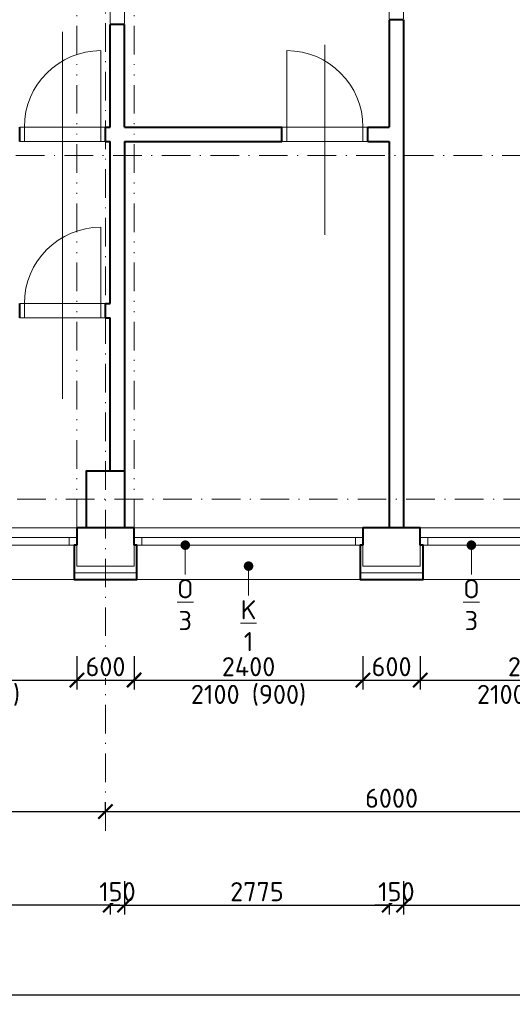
# Model space of a CAD drawing. Header units: metres. Extents: x -115250 to 1551995, y -140807 to 374743.
# Tile 135 of 205: x 96377 to 101543, y 140191 to 150506. Entities that reach past the tile are written whole.
import ezdxf
from ezdxf import colors
from ezdxf.entities.mleader import LeaderData, LeaderLine
from ezdxf.math import Vec2, Vec3

# ---------------------------------------------------------------- set-up
doc = ezdxf.new("R2010")
doc.units = ezdxf.units.M
doc.header["$LTSCALE"] = 100
doc.header["$PDMODE"] = 3
doc.header["$PDSIZE"] = 150
doc.linetypes.add('0102aČERCHOVANÁ', pattern=[5.1, 3, -1, 0.1, -1])
doc.linetypes.add('0103aDVOJČERCHOVANÁ', pattern=[6.2, 3, -1, 0.1, -1, 0.1, -1])
doc.layers.get('Defpoints').update_dxf_attribs({"lineweight": 9})
for name, color, linetype, lineweight in [('010-izolace EPS', 12, '0109IZOLACEEPS', 9), ('010-kota', 3, 'Continuous', 9), ('010-okno', 10, 'Continuous', 15), ('010-okno bublina', 12, 'Continuous', 9), ('010-tenka', 10, 'Continuous', 15), ('010-tlusta', 10, 'Continuous', 40), ('012-klempirske popis', 16, 'Continuous', 9), ('910-dvere', 7, 'Continuous', 15), ('910-osa', 8, '0102aČERCHOVANÁ', 9), ('910-tenka', 4, 'Continuous', 15), ('910-tenka nad', 4, '0103aDVOJČERCHOVANÁ', 15), ('910-tlusta', 6, 'Continuous', 40)]:
    doc.layers.add(name, color=color, linetype=linetype, lineweight=lineweight)
doc.styles.add('ISOCPEUR', font='isocpeur.ttf')
doc.linetypes.add('0109IZOLACEEPS', pattern='A,1e-05,[2,atsunami.shx,S=0.4871,R=0,X=0,Y=0],-0.9742,[2,atsunami.shx,S=0.4871,R=180,X=0,Y=0],-1e-05', length=0.97422)
doc.dimstyles.new('TSUNAMI_100', dxfattribs={"dimscale": 100, "dimtxt": 2, "dimasz": 1.5, "dimexe": 1, "dimexo": 2, "dimgap": 0.4, "dimtad": 1, "dimdec": 0, "dimrnd": 5, "dimzin": 0, "dimtxsty": 'ISOCPEUR', "dimblk1": 'ARCHTICK', "dimblk2": 'ARCHTICK', "dimsah": 1, "dimcen": 0.09, "dimdle": 1, "dimclrd": 256, "dimclre": 256, "dimclrt": 256, "dimadec": 0, "dimazin": 0, "dimtfac": 1, "dimtdec": 0, "dimtix": 1, "dimtmove": 1, "dimatfit": 3, "dimfxlon": 1, "dimtfill": 1, "dimtolj": 1, "dimtzin": 0, "dimarcsym": 0})

# ---------------------------------------------------------------- blocks, each defined once
blk = doc.blocks.new('_ARCHTICK')
at = {"color": 0, "linetype": 'ByBlock', "const_width": 0.15}
blk.add_lwpolyline([(-0.5, -0.5), (0.5, 0.5)], dxfattribs=at)
blk = doc.blocks.new('*D544')
at = {"layer": '010-kota', "lineweight": -2, "transparency": 16777216}
for p, q in [((91277, 142210), (91277, 142310)), ((97277, 142210), (97277, 142310)), ((91177, 142210), (97377, 142210))]:
    blk.add_line(p, q, dxfattribs=at)
at = {"layer": 'Defpoints', "color": 0, "transparency": 16777216}
for p in [(91277, 142210), (97277, 142210), (97277, 142210)]:
    blk.add_point(p, dxfattribs=at)
at = {"layer": '010-kota', "lineweight": -2, "transparency": 16777216, "xscale": 150, "yscale": 150, "zscale": 150, "rotation": 180}
blk.add_blockref('_ARCHTICK', (91277, 142210), dxfattribs=at)
at = {"layer": '010-kota', "lineweight": -2, "transparency": 16777216, "xscale": 150, "yscale": 150, "zscale": 150}
blk.add_blockref('_ARCHTICK', (97277, 142210), dxfattribs=at)
at = {"layer": '010-kota', "transparency": 16777216, "insert": (94277, 142350), "char_height": 200, "attachment_point": 5, "style": 'ISOCPEUR', "bg_fill": 3, "box_fill_scale": 1.1, "bg_fill_color": 256, "bg_fill_true_color": 13158600, "bg_fill_transparency": 0}
blk.add_mtext('\\A1;6000', dxfattribs=at)
blk = doc.blocks.new('*D545')
at = {"layer": '010-kota', "lineweight": -2, "transparency": 16777216}
for p, q in [((97277, 142210), (97277, 142310)), ((103277, 142210), (103277, 142310)), ((97177, 142210), (103377, 142210))]:
    blk.add_line(p, q, dxfattribs=at)
at = {"layer": 'Defpoints', "color": 0, "transparency": 16777216}
for p in [(97277, 142210), (103277, 142210), (103277, 142210)]:
    blk.add_point(p, dxfattribs=at)
at = {"layer": '010-kota', "lineweight": -2, "transparency": 16777216, "xscale": 150, "yscale": 150, "zscale": 150, "rotation": 180}
blk.add_blockref('_ARCHTICK', (97277, 142210), dxfattribs=at)
at = {"layer": '010-kota', "lineweight": -2, "transparency": 16777216, "xscale": 150, "yscale": 150, "zscale": 150}
blk.add_blockref('_ARCHTICK', (103277, 142210), dxfattribs=at)
at = {"layer": '010-kota', "transparency": 16777216, "insert": (100277, 142350), "char_height": 200, "attachment_point": 5, "style": 'ISOCPEUR', "bg_fill": 3, "box_fill_scale": 1.1, "bg_fill_color": 256, "bg_fill_true_color": 13158600, "bg_fill_transparency": 0}
blk.add_mtext('\\A1;6000', dxfattribs=at)
blk = doc.blocks.new('*D568')
at = {"layer": '010-kota', "lineweight": -2, "transparency": 16777216}
for p, q in [((94302, 141481), (94302, 141131)), ((97327, 141481), (97327, 141131)), ((97427, 141231), (94202, 141231))]:
    blk.add_line(p, q, dxfattribs=at)
at = {"layer": 'Defpoints', "color": 0, "transparency": 16777216}
for p in [(94302, 145781), (97327, 145781), (94302, 141231)]:
    blk.add_point(p, dxfattribs=at)
at = {"layer": '010-kota', "lineweight": -2, "transparency": 16777216, "xscale": 150, "yscale": 150, "zscale": 150, "rotation": 180}
blk.add_blockref('_ARCHTICK', (94302, 141231), dxfattribs=at)
at = {"layer": '010-kota', "lineweight": -2, "transparency": 16777216, "xscale": 150, "yscale": 150, "zscale": 150}
blk.add_blockref('_ARCHTICK', (97327, 141231), dxfattribs=at)
at = {"layer": '010-kota', "transparency": 16777216, "insert": (95815, 141371), "char_height": 200, "attachment_point": 5, "style": 'ISOCPEUR', "bg_fill": 3, "box_fill_scale": 1.1, "bg_fill_color": 256, "bg_fill_true_color": 13158600, "bg_fill_transparency": 0}
blk.add_mtext('\\A1;3025', dxfattribs=at)
blk = doc.blocks.new('*D569')
at = {"layer": '010-kota', "lineweight": -2, "transparency": 16777216}
for p, q in [((97327, 141481), (97327, 141131)), ((97477, 141481), (97477, 141131)), ((97327, 141231), (97177, 141231)), ((97327, 141231), (97477, 141231)), ((97477, 141231), (97627, 141231))]:
    blk.add_line(p, q, dxfattribs=at)
at = {"layer": 'Defpoints', "color": 0, "transparency": 16777216}
for p in [(97327, 145781), (97477, 145781)]:
    blk.add_point(p, dxfattribs=at)
at = {"layer": '010-kota', "lineweight": -2, "transparency": 16777216, "xscale": 150, "yscale": 150, "zscale": 150}
blk.add_blockref('_ARCHTICK', (97327, 141231), dxfattribs=at)
at = {"layer": '010-kota', "lineweight": -2, "transparency": 16777216, "xscale": 150, "yscale": 150, "zscale": 150, "rotation": 180}
blk.add_blockref('_ARCHTICK', (97477, 141231), dxfattribs=at)
at = {"layer": '010-kota', "transparency": 16777216, "insert": (97402, 141371), "char_height": 200, "attachment_point": 5, "style": 'ISOCPEUR', "bg_fill": 3, "box_fill_scale": 1.1, "bg_fill_color": 256, "bg_fill_true_color": 13158600, "bg_fill_transparency": 0}
blk.add_mtext('\\A1;150', dxfattribs=at)
at = {"layer": 'Defpoints', "color": 0, "transparency": 16777216}
blk.add_point((97477, 141231), dxfattribs=at)
blk = doc.blocks.new('*D570')
at = {"layer": '010-kota', "lineweight": -2, "transparency": 16777216}
for p, q in [((97477, 141481), (97477, 141131)), ((100252, 141481), (100252, 141131)), ((97377, 141231), (100352, 141231))]:
    blk.add_line(p, q, dxfattribs=at)
at = {"layer": 'Defpoints', "color": 0, "transparency": 16777216}
for p in [(97477, 145781), (100252, 145781), (100252, 141231)]:
    blk.add_point(p, dxfattribs=at)
at = {"layer": '010-kota', "lineweight": -2, "transparency": 16777216, "xscale": 150, "yscale": 150, "zscale": 150, "rotation": 180}
blk.add_blockref('_ARCHTICK', (97477, 141231), dxfattribs=at)
at = {"layer": '010-kota', "lineweight": -2, "transparency": 16777216, "xscale": 150, "yscale": 150, "zscale": 150}
blk.add_blockref('_ARCHTICK', (100252, 141231), dxfattribs=at)
at = {"layer": '010-kota', "transparency": 16777216, "insert": (98865, 141371), "char_height": 200, "attachment_point": 5, "style": 'ISOCPEUR', "bg_fill": 3, "box_fill_scale": 1.1, "bg_fill_color": 256, "bg_fill_true_color": 13158600, "bg_fill_transparency": 0}
blk.add_mtext('\\A1;2775', dxfattribs=at)
blk = doc.blocks.new('*D571')
at = {"layer": '010-kota', "lineweight": -2, "transparency": 16777216}
for p, q in [((100252, 141481), (100252, 141131)), ((100402, 141481), (100402, 141131)), ((100252, 141231), (100102, 141231)), ((100252, 141231), (100402, 141231)), ((100402, 141231), (100552, 141231))]:
    blk.add_line(p, q, dxfattribs=at)
at = {"layer": 'Defpoints', "color": 0, "transparency": 16777216}
for p in [(100252, 145181), (100402, 145181)]:
    blk.add_point(p, dxfattribs=at)
at = {"layer": '010-kota', "lineweight": -2, "transparency": 16777216, "xscale": 150, "yscale": 150, "zscale": 150}
blk.add_blockref('_ARCHTICK', (100252, 141231), dxfattribs=at)
at = {"layer": '010-kota', "lineweight": -2, "transparency": 16777216, "xscale": 150, "yscale": 150, "zscale": 150, "rotation": 180}
blk.add_blockref('_ARCHTICK', (100402, 141231), dxfattribs=at)
at = {"layer": '010-kota', "transparency": 16777216, "insert": (100327, 141371), "char_height": 200, "attachment_point": 5, "style": 'ISOCPEUR', "bg_fill": 3, "box_fill_scale": 1.1, "bg_fill_color": 256, "bg_fill_true_color": 13158600, "bg_fill_transparency": 0}
blk.add_mtext('\\A1;150', dxfattribs=at)
at = {"layer": 'Defpoints', "color": 0, "transparency": 16777216}
blk.add_point((100402, 141231), dxfattribs=at)
blk = doc.blocks.new('*D572')
at = {"layer": '010-kota', "lineweight": -2, "transparency": 16777216}
for p, q in [((100402, 141481), (100402, 141131)), ((109477, 141481), (109477, 141131)), ((100302, 141231), (109577, 141231))]:
    blk.add_line(p, q, dxfattribs=at)
at = {"layer": 'Defpoints', "color": 0, "transparency": 16777216}
for p in [(100402, 145181), (109477, 145181), (109477, 141231)]:
    blk.add_point(p, dxfattribs=at)
at = {"layer": '010-kota', "lineweight": -2, "transparency": 16777216, "xscale": 150, "yscale": 150, "zscale": 150, "rotation": 180}
blk.add_blockref('_ARCHTICK', (100402, 141231), dxfattribs=at)
at = {"layer": '010-kota', "lineweight": -2, "transparency": 16777216, "xscale": 150, "yscale": 150, "zscale": 150}
blk.add_blockref('_ARCHTICK', (109477, 141231), dxfattribs=at)
at = {"layer": '010-kota', "transparency": 16777216, "insert": (104940, 141371), "char_height": 200, "attachment_point": 5, "style": 'ISOCPEUR', "bg_fill": 3, "box_fill_scale": 1.1, "bg_fill_color": 256, "bg_fill_true_color": 13158600, "bg_fill_transparency": 0}
blk.add_mtext('\\A1;9075', dxfattribs=at)
blk = doc.blocks.new('*D585')
at = {"layer": '010-kota', "lineweight": -2, "transparency": 16777216}
for p, q in [((42047, 140541), (42047, 140191)), ((109877, 140541), (109877, 140191)), ((41947, 140291), (109977, 140291))]:
    blk.add_line(p, q, dxfattribs=at)
at = {"layer": 'Defpoints', "color": 0, "transparency": 16777216}
for p in [(42047, 144781), (109877, 144781), (109877, 140291)]:
    blk.add_point(p, dxfattribs=at)
at = {"layer": '010-kota', "lineweight": -2, "transparency": 16777216, "xscale": 150, "yscale": 150, "zscale": 150, "rotation": 180}
blk.add_blockref('_ARCHTICK', (42047, 140291), dxfattribs=at)
at = {"layer": '010-kota', "lineweight": -2, "transparency": 16777216, "xscale": 150, "yscale": 150, "zscale": 150}
blk.add_blockref('_ARCHTICK', (109877, 140291), dxfattribs=at)
at = {"layer": '010-kota', "transparency": 16777216, "insert": (75962, 140431), "char_height": 200, "attachment_point": 5, "style": 'ISOCPEUR', "bg_fill": 3, "box_fill_scale": 1.1, "bg_fill_color": 256, "bg_fill_true_color": 13158600, "bg_fill_transparency": 0}
blk.add_mtext('\\A1;67830', dxfattribs=at)
blk = doc.blocks.new('*D770')
at = {"layer": '010-kota', "lineweight": -2, "transparency": 16777216}
for p, q in [((94577, 143838), (94577, 143488)), ((96977, 143838), (96977, 143488)), ((94477, 143588), (97077, 143588))]:
    blk.add_line(p, q, dxfattribs=at)
at = {"layer": 'Defpoints', "color": 0, "transparency": 16777216}
for p in [(94577, 144781), (96977, 144781), (96977, 143588)]:
    blk.add_point(p, dxfattribs=at)
at = {"layer": '010-kota', "lineweight": -2, "transparency": 16777216, "xscale": 150, "yscale": 150, "zscale": 150, "rotation": 180}
blk.add_blockref('_ARCHTICK', (94577, 143588), dxfattribs=at)
at = {"layer": '010-kota', "lineweight": -2, "transparency": 16777216, "xscale": 150, "yscale": 150, "zscale": 150}
blk.add_blockref('_ARCHTICK', (96977, 143588), dxfattribs=at)
at = {"layer": '010-kota', "transparency": 16777216, "insert": (95777, 143728), "char_height": 200, "attachment_point": 5, "style": 'ISOCPEUR', "bg_fill": 3, "box_fill_scale": 1.1, "bg_fill_color": 256, "bg_fill_true_color": 13158600, "bg_fill_transparency": 0}
blk.add_mtext('\\A1;2400', dxfattribs=at)
blk = doc.blocks.new('*D771')
at = {"layer": '010-kota', "lineweight": -2, "transparency": 16777216}
for p, q in [((96977, 143838), (96977, 143488)), ((97577, 143838), (97577, 143488)), ((96877, 143588), (97677, 143588))]:
    blk.add_line(p, q, dxfattribs=at)
at = {"layer": 'Defpoints', "color": 0, "transparency": 16777216}
for p in [(96977, 144781), (97577, 144781)]:
    blk.add_point(p, dxfattribs=at)
at = {"layer": '010-kota', "lineweight": -2, "transparency": 16777216, "xscale": 150, "yscale": 150, "zscale": 150, "rotation": 180}
blk.add_blockref('_ARCHTICK', (96977, 143588), dxfattribs=at)
at = {"layer": '010-kota', "lineweight": -2, "transparency": 16777216, "xscale": 150, "yscale": 150, "zscale": 150}
blk.add_blockref('_ARCHTICK', (97577, 143588), dxfattribs=at)
at = {"layer": '010-kota', "transparency": 16777216, "insert": (97277, 143728), "char_height": 200, "attachment_point": 5, "style": 'ISOCPEUR', "bg_fill": 3, "box_fill_scale": 1.1, "bg_fill_color": 256, "bg_fill_true_color": 13158600, "bg_fill_transparency": 0}
blk.add_mtext('\\A1;600', dxfattribs=at)
at = {"layer": 'Defpoints', "color": 0, "transparency": 16777216}
blk.add_point((97577, 143588), dxfattribs=at)
blk = doc.blocks.new('*D772')
at = {"layer": '010-kota', "lineweight": -2, "transparency": 16777216}
for p, q in [((97577, 143838), (97577, 143488)), ((99977, 143838), (99977, 143488)), ((97477, 143588), (100077, 143588))]:
    blk.add_line(p, q, dxfattribs=at)
at = {"layer": 'Defpoints', "color": 0, "transparency": 16777216}
for p in [(97577, 144781), (99977, 144781), (99977, 143588)]:
    blk.add_point(p, dxfattribs=at)
at = {"layer": '010-kota', "lineweight": -2, "transparency": 16777216, "xscale": 150, "yscale": 150, "zscale": 150, "rotation": 180}
blk.add_blockref('_ARCHTICK', (97577, 143588), dxfattribs=at)
at = {"layer": '010-kota', "lineweight": -2, "transparency": 16777216, "xscale": 150, "yscale": 150, "zscale": 150}
blk.add_blockref('_ARCHTICK', (99977, 143588), dxfattribs=at)
at = {"layer": '010-kota', "transparency": 16777216, "insert": (98777, 143728), "char_height": 200, "attachment_point": 5, "style": 'ISOCPEUR', "bg_fill": 3, "box_fill_scale": 1.1, "bg_fill_color": 256, "bg_fill_true_color": 13158600, "bg_fill_transparency": 0}
blk.add_mtext('\\A1;2400', dxfattribs=at)
blk = doc.blocks.new('*D773')
at = {"layer": '010-kota', "lineweight": -2, "transparency": 16777216}
for p, q in [((99977, 143838), (99977, 143488)), ((100577, 143838), (100577, 143488)), ((99877, 143588), (100677, 143588))]:
    blk.add_line(p, q, dxfattribs=at)
at = {"layer": 'Defpoints', "color": 0, "transparency": 16777216}
for p in [(99977, 144781), (100577, 144781)]:
    blk.add_point(p, dxfattribs=at)
at = {"layer": '010-kota', "lineweight": -2, "transparency": 16777216, "xscale": 150, "yscale": 150, "zscale": 150, "rotation": 180}
blk.add_blockref('_ARCHTICK', (99977, 143588), dxfattribs=at)
at = {"layer": '010-kota', "lineweight": -2, "transparency": 16777216, "xscale": 150, "yscale": 150, "zscale": 150}
blk.add_blockref('_ARCHTICK', (100577, 143588), dxfattribs=at)
at = {"layer": '010-kota', "transparency": 16777216, "insert": (100277, 143728), "char_height": 200, "attachment_point": 5, "style": 'ISOCPEUR', "bg_fill": 3, "box_fill_scale": 1.1, "bg_fill_color": 256, "bg_fill_true_color": 13158600, "bg_fill_transparency": 0}
blk.add_mtext('\\A1;600', dxfattribs=at)
at = {"layer": 'Defpoints', "color": 0, "transparency": 16777216}
blk.add_point((100577, 143588), dxfattribs=at)
blk = doc.blocks.new('*D774')
at = {"layer": '010-kota', "lineweight": -2, "transparency": 16777216}
for p, q in [((100577, 143838), (100577, 143488)), ((102977, 143838), (102977, 143488)), ((100477, 143588), (103077, 143588))]:
    blk.add_line(p, q, dxfattribs=at)
at = {"layer": 'Defpoints', "color": 0, "transparency": 16777216}
for p in [(100577, 144781), (102977, 144781), (102977, 143588)]:
    blk.add_point(p, dxfattribs=at)
at = {"layer": '010-kota', "lineweight": -2, "transparency": 16777216, "xscale": 150, "yscale": 150, "zscale": 150, "rotation": 180}
blk.add_blockref('_ARCHTICK', (100577, 143588), dxfattribs=at)
at = {"layer": '010-kota', "lineweight": -2, "transparency": 16777216, "xscale": 150, "yscale": 150, "zscale": 150}
blk.add_blockref('_ARCHTICK', (102977, 143588), dxfattribs=at)
at = {"layer": '010-kota', "transparency": 16777216, "insert": (101777, 143728), "char_height": 200, "attachment_point": 5, "style": 'ISOCPEUR', "bg_fill": 3, "box_fill_scale": 1.1, "bg_fill_color": 256, "bg_fill_true_color": 13158600, "bg_fill_transparency": 0}
blk.add_mtext('\\A1;2400', dxfattribs=at)
blk = doc.blocks.new('*D781')
at = {"layer": '010-kota', "lineweight": -2, "transparency": 16777216}
for p, q in [((94577, 143838), (94577, 143488)), ((96977, 143838), (96977, 143488)), ((94477, 143588), (97077, 143588))]:
    blk.add_line(p, q, dxfattribs=at)
at = {"layer": 'Defpoints', "color": 0, "transparency": 16777216}
for p in [(94577, 144981), (96977, 144981), (96977, 143588)]:
    blk.add_point(p, dxfattribs=at)
at = {"layer": '010-kota', "lineweight": -2, "transparency": 16777216, "xscale": 150, "yscale": 150, "zscale": 150, "rotation": 180}
blk.add_blockref('_ARCHTICK', (94577, 143588), dxfattribs=at)
at = {"layer": '010-kota', "lineweight": -2, "transparency": 16777216, "xscale": 150, "yscale": 150, "zscale": 150}
blk.add_blockref('_ARCHTICK', (96977, 143588), dxfattribs=at)
at = {"layer": '010-kota', "transparency": 16777216, "char_height": 200, "attachment_point": 5, "style": 'ISOCPEUR', "bg_fill": 3, "box_fill_scale": 1.1, "bg_fill_color": 256, "bg_fill_true_color": 13158600, "bg_fill_transparency": 0}
for s, insert in [('\\A1;2400', (95777, 143728)), ('\\A1;2100 (900)', (95777, 143428))]:
    blk.add_mtext(s, dxfattribs=dict(at, insert=insert))
blk = doc.blocks.new('*D782')
at = {"layer": '010-kota', "lineweight": -2, "transparency": 16777216}
for p, q in [((97577, 143838), (97577, 143488)), ((99977, 143838), (99977, 143488)), ((97477, 143588), (100077, 143588))]:
    blk.add_line(p, q, dxfattribs=at)
at = {"layer": 'Defpoints', "color": 0, "transparency": 16777216}
for p in [(97577, 144981), (99977, 144981), (99977, 143588)]:
    blk.add_point(p, dxfattribs=at)
at = {"layer": '010-kota', "lineweight": -2, "transparency": 16777216, "xscale": 150, "yscale": 150, "zscale": 150, "rotation": 180}
blk.add_blockref('_ARCHTICK', (97577, 143588), dxfattribs=at)
at = {"layer": '010-kota', "lineweight": -2, "transparency": 16777216, "xscale": 150, "yscale": 150, "zscale": 150}
blk.add_blockref('_ARCHTICK', (99977, 143588), dxfattribs=at)
at = {"layer": '010-kota', "transparency": 16777216, "char_height": 200, "attachment_point": 5, "style": 'ISOCPEUR', "bg_fill": 3, "box_fill_scale": 1.1, "bg_fill_color": 256, "bg_fill_true_color": 13158600, "bg_fill_transparency": 0}
for s, insert in [('\\A1;2400', (98777, 143728)), ('\\A1;2100 (900)', (98777, 143428))]:
    blk.add_mtext(s, dxfattribs=dict(at, insert=insert))
blk = doc.blocks.new('*D783')
at = {"layer": '010-kota', "lineweight": -2, "transparency": 16777216}
for p, q in [((97577, 143838), (97577, 143488)), ((99977, 143838), (99977, 143488)), ((97477, 143588), (100077, 143588))]:
    blk.add_line(p, q, dxfattribs=at)
at = {"layer": 'Defpoints', "color": 0, "transparency": 16777216}
for p in [(97577, 144981), (99977, 144981), (99977, 143588)]:
    blk.add_point(p, dxfattribs=at)
at = {"layer": '010-kota', "lineweight": -2, "transparency": 16777216, "xscale": 150, "yscale": 150, "zscale": 150, "rotation": 180}
blk.add_blockref('_ARCHTICK', (97577, 143588), dxfattribs=at)
at = {"layer": '010-kota', "lineweight": -2, "transparency": 16777216, "xscale": 150, "yscale": 150, "zscale": 150}
blk.add_blockref('_ARCHTICK', (99977, 143588), dxfattribs=at)
at = {"layer": '010-kota', "transparency": 16777216, "char_height": 200, "attachment_point": 5, "style": 'ISOCPEUR', "bg_fill": 3, "box_fill_scale": 1.1, "bg_fill_color": 256, "bg_fill_true_color": 13158600, "bg_fill_transparency": 0}
for s, insert in [('\\A1;2400', (98777, 143728)), ('\\A1;2100 (900)', (98777, 143428))]:
    blk.add_mtext(s, dxfattribs=dict(at, insert=insert))
blk = doc.blocks.new('*D784')
at = {"layer": '010-kota', "lineweight": -2, "transparency": 16777216}
for p, q in [((100577, 143838), (100577, 143488)), ((102977, 143838), (102977, 143488)), ((100477, 143588), (103077, 143588))]:
    blk.add_line(p, q, dxfattribs=at)
at = {"layer": 'Defpoints', "color": 0, "transparency": 16777216}
for p in [(100577, 144981), (102977, 144981), (102977, 143588)]:
    blk.add_point(p, dxfattribs=at)
at = {"layer": '010-kota', "lineweight": -2, "transparency": 16777216, "xscale": 150, "yscale": 150, "zscale": 150, "rotation": 180}
blk.add_blockref('_ARCHTICK', (100577, 143588), dxfattribs=at)
at = {"layer": '010-kota', "lineweight": -2, "transparency": 16777216, "xscale": 150, "yscale": 150, "zscale": 150}
blk.add_blockref('_ARCHTICK', (102977, 143588), dxfattribs=at)
at = {"layer": '010-kota', "transparency": 16777216, "char_height": 200, "attachment_point": 5, "style": 'ISOCPEUR', "bg_fill": 3, "box_fill_scale": 1.1, "bg_fill_color": 256, "bg_fill_true_color": 13158600, "bg_fill_transparency": 0}
for s, insert in [('\\A1;2400', (101777, 143728)), ('\\A1;2100 (900)', (101777, 143428))]:
    blk.add_mtext(s, dxfattribs=dict(at, insert=insert))
blk = doc.blocks.new('_Dot')
at = {"color": 0, "linetype": 'ByBlock', "lineweight": -2}
blk.add_line((-0.5, 0), (-1, 0), dxfattribs=at)
at = {"color": 0, "linetype": 'ByBlock', "const_width": 0.5}
blk.add_lwpolyline([(-0.25, 0, 1), (0.25, 0, 1)], format="xyb", close=True, dxfattribs=at)

msp = doc.modelspace()

# ---------------------------------------------------------------- linework, layer by layer
at = {"layer": '910-dvere'}
for p, q in [((96827, 146535.5), (96827, 150377)), ((97227, 149231.2), (97227, 150181.2)), ((99177, 149231.2), (99177, 150181.2)), ((99577, 148251.6), (99577, 150243)), ((97277, 149381.2), (96377, 149381.2)), ((96427, 149231.2), (96427, 149381.2)), ((99127, 149381.2), (100027, 149381.2)), ((99977, 149231.2), (99977, 149381.2)), ((97277, 149231.2), (96377, 149231.2)), ((99127, 149231.2), (100027, 149231.2)), ((97227, 147381.2), (97227, 148331.2)), ((96377, 147531.2), (97277, 147531.2)), ((96427, 147381.2), (96427, 147531.2)), ((96377, 147381.2), (97277, 147381.2))]:
    msp.add_line(p, q, dxfattribs=at)
for centre, start, end in [((97227, 149381.2), 90, 180), ((99177, 149381.2), 0, 90), ((97227, 147531.2), 90, 180)]:
    msp.add_arc(centre, 800, start, end, dxfattribs=at)
at = {"layer": '910-osa'}
for p, q in [((97277, 142009.5), (97277, 163690.5)), ((90727, 149081.2), (114312.1, 149081.2)), ((40251.5, 145481.2), (114312.1, 145481.2))]:
    msp.add_line(p, q, dxfattribs=at)
at = {"layer": '910-tenka'}
msp.add_line((91127, 145181.2), (109277, 145181.2), dxfattribs=at)
at = {"layer": '910-tenka nad', "linetype": '0103aDVOJČERCHOVANÁ'}
for p, q in [((96977, 145181.2), (96977, 160181.2)), ((97577, 145181.2), (97577, 160181.2)), ((100252, 152054.8), (100252, 150504.8)), ((100402, 152054.8), (100402, 150504.8)), ((97327, 152006.2), (97327, 150456.2)), ((97477, 152006.2), (97477, 150456.2))]:
    msp.add_line(p, q, dxfattribs=at)
at = {"layer": '910-tlusta'}
for p, q in [((100252, 150504.8), (100252, 149381.2)), ((100402, 150504.8), (100252, 150504.8)), ((100402, 150504.8), (100402, 145181.2)), ((97327, 149381.2), (97327, 150456.2)), ((97477, 150456.2), (97327, 150456.2)), ((97477, 149381.2), (97477, 150456.2)), ((96377, 149231.2), (96377, 149381.2)), ((97277, 149381.2), (97327, 149381.2)), ((97277, 149231.2), (97277, 149381.2)), ((97477, 149381.2), (99127, 149381.2)), ((99127, 149231.2), (99127, 149381.2)), ((100027, 149381.2), (100252, 149381.2)), ((100027, 149231.2), (100027, 149381.2)), ((97277, 149231.2), (97327, 149231.2)), ((97327, 147531.2), (97327, 149231.2)), ((97477, 149231.2), (99127, 149231.2)), ((100027, 149231.2), (100252, 149231.2)), ((100252, 149231.2), (100252, 145181.2)), ((96377, 147381.2), (96377, 147531.2)), ((97277, 147531.2), (97327, 147531.2)), ((97277, 147381.2), (97277, 147531.2)), ((97277, 147381.2), (97327, 147381.2)), ((97327, 145781.2), (97327, 147381.2))]:
    msp.add_line(p, q, dxfattribs=at)
for points in [[(97477, 149231.2), (97477, 145181.2), (97077, 145181.2), (97077, 145781.2), (97477, 145781.2)], [(97577, 145001.2), (97577, 145181.2), (96977, 145181.2), (96977, 145001.2)], [(100577, 145001.2), (100577, 145181.2), (99977, 145181.2), (99977, 145001.2)]]:
    msp.add_lwpolyline(points, dxfattribs=at)

# ---------------------------------------------------------------- next in the draw order: dimensions: what is measured, and where the dimension line sits
at = {"layer": '010-kota'}
dim = msp.add_linear_dim(base=(97277, 142209.5), p1=(91277, 142209.5), p2=(97277, 142209.5), dimstyle='TSUNAMI_100', dxfattribs=at)
dim.commit()
dim.dimension.update_dxf_attribs({"geometry": '*D544', "text_midpoint": (94277, 142349.5)})

# ---------------------------------------------------------------- next in the draw order: dimensions: what is measured, and where the dimension line sits
dim = msp.add_linear_dim(base=(103277, 142209.5), p1=(97277, 142209.5), p2=(103277, 142209.5), dimstyle='TSUNAMI_100', dxfattribs=at)
dim.commit()
dim.dimension.update_dxf_attribs({"geometry": '*D545', "text_midpoint": (100277, 142349.5)})

# ---------------------------------------------------------------- next in the draw order: dimensions: what is measured, and where the dimension line sits
dim = msp.add_linear_dim(base=(94302, 141230.8), p1=(97327, 145781.2), p2=(94302, 145781.2), dimstyle='TSUNAMI_100', dxfattribs=at)
dim.commit()
dim.dimension.update_dxf_attribs({"geometry": '*D568', "text_midpoint": (95814.5, 141370.8)})

# ---------------------------------------------------------------- next in the draw order: linework, layer by layer
at = {"layer": '010-okno'}
msp.add_line((94577, 145081.2), (96977, 145081.2), dxfattribs=at)

# ---------------------------------------------------------------- next in the draw order: dimensions: what is measured, and where the dimension line sits
at = {"layer": '010-kota'}
dim = msp.add_linear_dim(base=(97477, 141230.8), p1=(97327, 145781.2), p2=(97477, 145781.2), dimstyle='TSUNAMI_100', dxfattribs=at)
dim.commit()
dim.dimension.update_dxf_attribs({"geometry": '*D569', "text_midpoint": (97402, 141370.8)})

# ---------------------------------------------------------------- next in the draw order: dimensions: what is measured, and where the dimension line sits
dim = msp.add_linear_dim(base=(100252, 141230.8), p1=(97477, 145781.2), p2=(100252, 145781.2), dimstyle='TSUNAMI_100', dxfattribs=at)
dim.commit()
dim.dimension.update_dxf_attribs({"geometry": '*D570', "text_midpoint": (98864.5, 141370.8)})

# ---------------------------------------------------------------- next in the draw order: linework, layer by layer
at = {"layer": '010-okno'}
msp.add_line((97577, 145081.2), (99977, 145081.2), dxfattribs=at)

# ---------------------------------------------------------------- next in the draw order: dimensions: what is measured, and where the dimension line sits
at = {"layer": '010-kota'}
dim = msp.add_linear_dim(base=(100402, 141230.8), p1=(100252, 145181.2), p2=(100402, 145181.2), dimstyle='TSUNAMI_100', dxfattribs=at)
dim.commit()
dim.dimension.update_dxf_attribs({"geometry": '*D571', "text_midpoint": (100327, 141370.8)})

# ---------------------------------------------------------------- next in the draw order: dimensions: what is measured, and where the dimension line sits
dim = msp.add_linear_dim(base=(109477, 141230.8), p1=(100402, 145180.6), p2=(109477, 145181.2), dimstyle='TSUNAMI_100', dxfattribs=at)
dim.commit()
dim.dimension.update_dxf_attribs({"geometry": '*D572', "text_midpoint": (104939.5, 141370.8)})

# ---------------------------------------------------------------- next in the draw order: linework, layer by layer
at = {"layer": '010-okno'}
msp.add_line((100577, 145081.2), (102977, 145081.2), dxfattribs=at)

# ---------------------------------------------------------------- next in the draw order: dimensions: what is measured, and where the dimension line sits
at = {"layer": '010-kota'}
dim = msp.add_linear_dim(base=(109877, 140291.2), p1=(42047, 144781.2), p2=(109877, 144781.2), dimstyle='TSUNAMI_100', dxfattribs=at)
dim.commit()
dim.dimension.update_dxf_attribs({"geometry": '*D585', "text_midpoint": (75962, 140431.2)})

# ---------------------------------------------------------------- next in the draw order: dimensions: what is measured, and where the dimension line sits
dim = msp.add_linear_dim(base=(96977, 143588), p1=(94577, 144781.2), p2=(96977, 144781.2), dimstyle='TSUNAMI_100', dxfattribs=at)
dim.commit()
dim.dimension.update_dxf_attribs({"geometry": '*D770', "text_midpoint": (95777, 143728)})

# ---------------------------------------------------------------- next in the draw order: dimensions: what is measured, and where the dimension line sits
dim = msp.add_linear_dim(base=(97577, 143588), p1=(96977, 144781.2), p2=(97577, 144781.2), dimstyle='TSUNAMI_100', dxfattribs=at)
dim.commit()
dim.dimension.update_dxf_attribs({"geometry": '*D771', "text_midpoint": (97277, 143728)})

# ---------------------------------------------------------------- next in the draw order: dimensions: what is measured, and where the dimension line sits
dim = msp.add_linear_dim(base=(96977, 143588), p1=(94577, 144981.2), p2=(96977, 144981.2), text='<>\\X2100 (900)', dimstyle='TSUNAMI_100', dxfattribs=at)
dim.commit()
dim.dimension.update_dxf_attribs({"geometry": '*D781', "text_midpoint": (95777, 143588)})
dim = msp.add_linear_dim(base=(99977, 143588), p1=(97577, 144781.2), p2=(99977, 144781.2), dimstyle='TSUNAMI_100', dxfattribs=at)
dim.commit()
dim.dimension.update_dxf_attribs({"geometry": '*D772', "text_midpoint": (98777, 143728)})

# ---------------------------------------------------------------- next in the draw order: linework, layer by layer
at = {"layer": '010-okno'}
for p, q in [((96897, 145081.2), (96897, 145001.2)), ((94577, 145001.2), (96977, 145001.2))]:
    msp.add_line(p, q, dxfattribs=at)
at = {"layer": '010-tenka'}
msp.add_line((96947, 144641.2), (94607.3, 144641.2), dxfattribs=at)
at = {"layer": '910-tenka'}
msp.add_line((96977, 145001.2), (96977, 144781.2), dxfattribs=at)

# ---------------------------------------------------------------- next in the draw order: dimensions: what is measured, and where the dimension line sits
at = {"layer": '010-kota'}
dim = msp.add_linear_dim(base=(100577, 143588), p1=(99977, 144781.2), p2=(100577, 144781.2), dimstyle='TSUNAMI_100', dxfattribs=at)
dim.commit()
dim.dimension.update_dxf_attribs({"geometry": '*D773', "text_midpoint": (100277, 143728)})

# ---------------------------------------------------------------- next in the draw order: dimensions: what is measured, and where the dimension line sits
dim = msp.add_linear_dim(base=(99977, 143588), p1=(97577, 144981.2), p2=(99977, 144981.2), text='<>\\X2100 (900)', dimstyle='TSUNAMI_100', dxfattribs=at)
dim.commit()
dim.dimension.update_dxf_attribs({"geometry": '*D782', "text_midpoint": (98777, 143588)})
dim = msp.add_linear_dim(base=(102977, 143588), p1=(100577, 144781.2), p2=(102977, 144781.2), dimstyle='TSUNAMI_100', dxfattribs=at)
dim.commit()
dim.dimension.update_dxf_attribs({"geometry": '*D774', "text_midpoint": (101777, 143728)})

# ---------------------------------------------------------------- next in the draw order: dimensions: what is measured, and where the dimension line sits
for base, p1, p2, picture, middle in [((99977, 143588), (97577, 144981.2), (99977, 144981.2), '*D783', (98777, 143588)), ((102977, 143588), (100577, 144981.2), (102977, 144981.2), '*D784', (101777, 143588))]:
    dim = msp.add_linear_dim(base=base, p1=p1, p2=p2, text='<>\\X2100 (900)', dimstyle='TSUNAMI_100', dxfattribs=at)
    dim.commit()
    dim.dimension.update_dxf_attribs({"geometry": picture, "text_midpoint": middle})

# ---------------------------------------------------------------- next in the draw order: linework, layer by layer
at = {"layer": '010-izolace EPS', "ltscale": 1.4}
for p, q in [((96947, 144711.2), (97607.3, 144711.2)), ((99947, 144711.2), (100607.3, 144711.2))]:
    msp.add_line(p, q, dxfattribs=at)
at = {"layer": '010-okno'}
for p, q in [((97657, 145081.2), (97657, 145001.2)), ((99897, 145081.2), (99897, 145001.2)), ((100657, 145081.2), (100657, 145001.2)), ((97577, 145001.2), (99977, 145001.2)), ((100577, 145001.2), (102977, 145001.2))]:
    msp.add_line(p, q, dxfattribs=at)
at = {"layer": '010-tenka'}
for p, q in [((99947, 144641.2), (97607.3, 144641.2)), ((102947, 144641.2), (100607.3, 144641.2))]:
    msp.add_line(p, q, dxfattribs=at)
at = {"layer": '010-tlusta'}
for points in [[(96977, 145001.2), (96947, 145001.2), (96947, 144781.2), (96947, 144641.2), (97577.3, 144641.2), (97607.3, 144641.2), (97607.3, 145001.2), (97577, 145001.2)], [(99977, 145001.2), (99947, 145001.2), (99947, 144781.2), (99947, 144641.2), (100577.3, 144641.2), (100607.3, 144641.2), (100607.3, 145001.2), (100577, 145001.2)]]:
    msp.add_lwpolyline(points, dxfattribs=at)
at = {"layer": '910-tenka'}
for p, q in [((97577, 144781.2), (97577, 145001.2)), ((99977, 145001.2), (99977, 144781.2)), ((100577, 144781.2), (100577, 145001.2)), ((96977, 144781.2), (97577, 144781.2)), ((99977, 144781.2), (100577, 144781.2))]:
    msp.add_line(p, q, dxfattribs=at)

# ---------------------------------------------------------------- next in the draw order: leaders
at = {"layer": '010-okno bublina'}
ml = msp.add_multileader_mtext('Standard', dxfattribs=at)
ml.set_content('{\\LO\\P}3', color=256, style='ISOCPEUR')
ml.set_leader_properties(color=256, linetype='ByLayer', lineweight=-1)
ml.set_arrow_properties(name='DOT')
ml.build(insert=Vec2(0, 0))
ml.multileader.update_dxf_attribs({"has_text_frame": 1, "text_attachment_direction": 1, "text_left_attachment_type": 2, "text_right_attachment_type": 2, "dogleg_length": 0.0018, "arrow_head_size": 100, "scale": 200})
ctx = ml.context
ctx.base_point, ctx.scale, ctx.char_height, ctx.arrow_head_size, ctx.landing_gap_size, ctx.plane_origin = Vec3(98113.7, 144061.1), 200, 200, 100, 50, Vec3(100547.1, 144601.4)
ctx.left_attachment, ctx.right_attachment, ctx.text_align_type = 2, 2, 1
notes = []
notes.append((ctx, [(1, (1, 1, 0), (98113.7, 144694.4), (-1, 0), 0, [(0, [(98113.7, 145001.2)], 0, [])])]))
ctx.mtext.insert, ctx.mtext.alignment, ctx.mtext.flow_direction = Vec3(98113.7, 144644.4), 2, 5
ml = msp.add_multileader_mtext('Standard', dxfattribs=at)
ml.set_content('{\\LO\\P}3', color=256, style='ISOCPEUR')
ml.set_leader_properties(color=256, linetype='ByLayer', lineweight=-1)
ml.set_arrow_properties(name='DOT')
ml.build(insert=Vec2(0, 0))
ml.multileader.update_dxf_attribs({"has_text_frame": 1, "text_attachment_direction": 1, "text_left_attachment_type": 2, "text_right_attachment_type": 2, "dogleg_length": 0.0018, "arrow_head_size": 100, "scale": 200})
ctx = ml.context
ctx.base_point, ctx.scale, ctx.char_height, ctx.arrow_head_size, ctx.landing_gap_size, ctx.plane_origin = Vec3(101113.7, 144061.1), 200, 200, 100, 50, Vec3(103547.1, 144601.4)
ctx.left_attachment, ctx.right_attachment, ctx.text_align_type = 2, 2, 1
notes.append((ctx, [(1, (1, 1, 0), (101113.7, 144694.4), (-1, 0), 0, [(0, [(101113.7, 145001.2)], 0, [])])]))
ctx.mtext.insert, ctx.mtext.alignment, ctx.mtext.flow_direction = Vec3(101113.7, 144644.4), 2, 5
at = {"layer": '012-klempirske popis'}
ml = msp.add_multileader_mtext('Standard', dxfattribs=at)
ml.set_content('{\\LK\\P}1', color=256, style='ISOCPEUR')
ml.set_leader_properties(color=256, linetype='ByLayer', lineweight=-1)
ml.set_arrow_properties(name='DOT')
ml.build(insert=Vec2(0, 0))
ml.multileader.update_dxf_attribs({"has_text_frame": 1, "text_attachment_direction": 1, "text_left_attachment_type": 2, "text_right_attachment_type": 2, "dogleg_length": 0.0018, "arrow_head_size": 100, "scale": 200})
ctx = ml.context
ctx.base_point, ctx.scale, ctx.char_height, ctx.arrow_head_size, ctx.landing_gap_size, ctx.plane_origin = Vec3(98777, 143841.1), 200, 200, 100, 50, Vec3(101210.5, 144381.4)
ctx.left_attachment, ctx.right_attachment, ctx.text_align_type = 2, 2, 1
notes.append((ctx, [(1, (1, 1, 0), (98777, 144474.4), (-1, 0), 0, [(0, [(98777, 144781.2)], 0, [])])]))
ctx.mtext.insert, ctx.mtext.alignment, ctx.mtext.flow_direction = Vec3(98777, 144424.4), 2, 5
for ctx, leaders in notes:
    for number, flags, end, landing, length, lines in leaders:
        leader = LeaderData()
        leader.index, (leader.has_last_leader_line, leader.has_dogleg_vector, leader.attachment_direction) = number, flags
        leader.last_leader_point, leader.dogleg_vector, leader.dogleg_length = Vec3(end), Vec3(landing), length
        for number, points, colour, breaks in lines:
            line = LeaderLine()
            line.index, line.vertices, line.color, line.breaks = number, Vec3.list(points), colors.encode_raw_color(colour), breaks
            leader.lines.append(line)
        ctx.leaders.append(leader)

doc.saveas('drawing.dxf')
